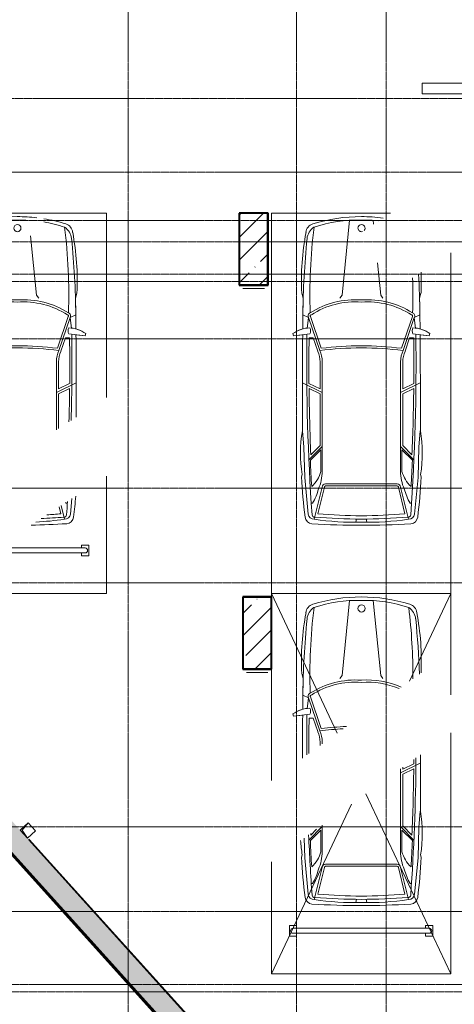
# Model space of a CAD drawing. Header units: millimetres. Extents: x -290 to 116110, y -2975 to 80225.
# Tile 46 of 247: x 39277 to 45340, y 29387 to 43108. Entities that reach past the tile are written whole.
import ezdxf

# ---------------------------------------------------------------- set-up
doc = ezdxf.new("R2010")
doc.units = ezdxf.units.MM
for name, pattern in [('ADSK_Линия сетки', [25, 20, -2.5, 0, -2.5]), ('ADSK_Линия сетки_2_', [25, 20, -2.5, 0, -2.5]), ('ADSK_Невидимые', [5, 3, -2])]:
    doc.linetypes.add(name, pattern=pattern)
for name, color, linetype, lineweight in [('Несущие колонны', 7, 'Continuous', 18), ('Оборудование', 7, 'Continuous', 18), ('Опуск', 7, 'Continuous', 18), ('Оси', 7, 'Continuous', 9), ('Парковка', 7, 'Continuous', 18), ('Стены разрез', 7, 'Continuous', 40), ('Стены штриховка', 7, 'Continuous', 40), ('Элементы узлов', 7, 'Continuous', 18)]:
    doc.layers.add(name, color=color, linetype=linetype, lineweight=lineweight)

# ---------------------------------------------------------------- blocks, each defined once
blk = doc.blocks.new('A_MEQ_OpeningShaft-Rectangular - ВК-V11-B2_-11_400__На лист секция 4_-11_400')
at = {"layer": 'Элементы узлов', "linetype": 'ADSK_Невидимые', "true_color": 0xe2e2e2}
blk.add_hatch(color=254, dxfattribs=at).paths.add_polyline_path([(0, -150), (21, -21), (150, 0), (0, 0)])
at = {"layer": 'Элементы узлов', "color": 253, "true_color": 0xaaaaaa}
for p, q in [((150, 0), (21, -21)), ((150, -150), (150, 0)), ((150, 0), (0, 0)), ((0, 0), (0, -150)), ((21, -21), (0, -150)), ((0, -150), (21, -21)), ((21, -21), (150, 0)), ((150, 0), (150, -150)), ((0, -150), (150, -150)), ((0, -150), (150, -150))]:
    blk.add_line(p, q, dxfattribs=at)
blk = doc.blocks.new('199_Парковочные места 3 класса и МГН - Средний класс-V49-B2_-11_400__На лист секция 4_-11_400')
at = {"layer": 'Парковка', "color": 253, "true_color": 0xaaaaaa}
for p, q in [((0, -5300), (0, 0)), ((0, 0), (1662, 0)), ((2500, -554), (2500, -5300)), ((2500, -5300), (0, -5300))]:
    blk.add_line(p, q, dxfattribs=at)
at = {"layer": 'Элементы узлов', "color": 253, "true_color": 0xaaaaaa}
for p, q in [((984, -1142), (1090, -99)), ((1424, -155), (1418, -99)), ((1524, -1142), (1478, -690)), ((422, -1114), (442, -1185)), ((422, -1114), (442, -1185)), ((953, -1186), (984, -1142)), ((1555, -1186), (1524, -1142)), ((2085, -1114), (2065, -1185)), ((2065, -1185), (2085, -1114)), ((436, -1612), (438, -1418)), ((438, -1418), (436, -1612)), ((515, -1453), (438, -1418)), ((515, -1453), (497, -1605)), ((515, -1453), (673, -1914)), ((543, -1440), (693, -1881)), ((1965, -1440), (1814, -1881)), ((1992, -1453), (1835, -1914)), ((1992, -1453), (2070, -1418)), ((1992, -1453), (2011, -1605)), ((2072, -1612), (2070, -1418)), ((2072, -1612), (2070, -1418)), ((298, -1678), (308, -1707)), ((298, -1678), (308, -1707)), ((308, -1707), (536, -1683)), ((308, -1707), (435, -1693)), ((580, -1736), (525, -1736)), ((580, -1736), (645, -1925)), ((1927, -1736), (1863, -1925)), ((1927, -1736), (1983, -1736)), ((2200, -1707), (1972, -1683)), ((2072, -1693), (2200, -1707)), ((2210, -1678), (2200, -1707)), ((2200, -1707), (2210, -1678)), ((678, -2069), (678, -2449)), ((708, -2069), (708, -3598)), ((1800, -2069), (1800, -3598)), ((1830, -2069), (1830, -2449)), ((708, -2497), (432, -2363)), ((678, -2449), (523, -2374)), ((678, -2516), (524, -2441)), ((1800, -2497), (2076, -2363)), ((1830, -2449), (1984, -2374)), ((1830, -2516), (1984, -2441)), ((678, -2516), (678, -3237)), ((1830, -2516), (1830, -3237)), ((453, -3260), (432, -3033)), ((2054, -3260), (2076, -3033)), ((463, -3682), (453, -3260)), ((708, -3249), (522, -3435)), ((678, -3237), (549, -3366)), ((1800, -3249), (1986, -3435)), ((1830, -3237), (1959, -3366)), ((2045, -3682), (2054, -3260)), ((688, -3297), (542, -3443)), ((688, -3297), (688, -3598)), ((1820, -3297), (1820, -3598)), ((1820, -3297), (1966, -3443)), ((419, -3676), (428, -3642)), ((428, -3642), (419, -3676)), ((512, -4192), (463, -3682)), ((1996, -4192), (2045, -3682)), ((2088, -3676), (2079, -3642)), ((2088, -3676), (2079, -3642)), ((708, -3817), (596, -4265)), ((738, -3820), (646, -4189)), ((1254, -3771), (754, -3771)), ((1254, -3801), (754, -3801)), ((1254, -3771), (1754, -3771)), ((1254, -3801), (1754, -3801)), ((1770, -3820), (1862, -4189)), ((1800, -3817), (1912, -4265)), ((574, -4042), (555, -4042)), ((1933, -4042), (1953, -4042)), ((1188, -4261), (1177, -4307)), ((1320, -4261), (1331, -4307))]:
    blk.add_line(p, q, dxfattribs=at)
for centre, radius, start, end in [((1254, -2377), 2329, 90.0001, 106.8716), ((1254, -2377), 2329, 90.0001, 106.8716), ((1178, -1869), 1772, 87.5536, 109.2869), ((1254, -2377), 2329, 82.5395, 89.9999), ((1254, -2377), 2329, 82.5395, 89.9999), ((1329, -1869), 1772, 84.5397, 92.4464), ((3991, -937), 3573, 169.195, 182.843), ((3991, -937), 3573, 169.195, 182.843), ((617, -279), 137, 106.8716, 175.0665), ((617, -279), 137, 106.8716, 175.0665), ((710, -376), 215, 123.1556, 174.2587), ((8358, -1141), 7822, 173.0609, 181.8195), ((1256, -208), 49.6, 319.3531, 180), ((1256, -208), 49.6, 180, 287.0562), ((12318, -1543), 11881, 174.2587, 179.4003), ((-1483, -937), 3573, 357.157, 1.8563), ((-1483, -937), 3573, 357.157, 1.8563), ((-5850, -1141), 7822, 358.1805, 1.7745), ((-9810, -1543), 11881, 0.5997, 3.3632), ((12318, -1543), 11881, 178.2769, 179.4003), ((1172, -2380), 1175, 86.0181, 122.5623), ((1172, -2380), 1145, 85.9136, 122.5623), ((1335, -2380), 1175, 57.4377, 93.9819), ((1335, -2380), 1145, 57.2304, 94.0864), ((-9810, -1543), 11881, 0.5997, 1.7231), ((555, -1432), 44.9, 110.1373, 207.9235), ((555, -1432), 14.9, 110.1373, 214.6567), ((1953, -1432), 14.9, 325.3433, 79.1758), ((1953, -1432), 44.9, 332.0765, 69.8627), ((546, -2020), 422, 91.3449, 125.9666), ((546, -2020), 422, 105.0802, 125.9666), ((444, -1640), 101, 335.1844, 24.8156), ((2064, -1640), 101, 155.1844, 204.8156), ((1962, -2020), 422, 54.0334, 88.6551), ((1962, -2020), 422, 54.0334, 74.9198), ((122295, -2694), 121864, 179.52958, 180.15962), ((122295, -2694), 121864, 179.52958, 180.15962), ((30000, -2118), 29508, 179.1634, 184.0543), ((30000, -2118), 29478, 179.2582, 180.4979), ((-27492, -2118), 29508, 355.9457, 0.8366), ((-27492, -2118), 29478, 359.5021, 0.7418), ((-119787, -2694), 121864, 359.84038, 0.47042), ((-119787, -2694), 121864, 359.84038, 0.47042), ((1254, -6445), 4567, 82.6909, 97.3089), ((308, -2078), 400, 1.2667, 24.1731), ((1254, -6445), 4597, 82.9964, 97.0033), ((2200, -2078), 400, 155.8269, 178.7333), ((308, -2078), 370, 1.3171, 24.386), ((2200, -2078), 370, 155.614, 178.6829), ((30000, -2118), 29478, 180.6284, 182.4261), ((-27492, -2118), 29478, 357.5739, 359.3716), ((2198, -3346), 1794, 169.9492, 189.4665), ((2198, -3346), 1794, 169.9492, 189.4665), ((310, -3346), 1794, 350.5335, 10.0508), ((310, -3346), 1794, 350.5335, 10.0508), ((30000, -2118), 29488, 182.5757, 183.2896), ((-27492, -2118), 29488, 356.7104, 357.4243), ((9206, -3182), 8801, 183.2167, 186.8835), ((9206, -3182), 8801, 183.2167, 186.8835), ((270, -3492), 431, 312.4417, 345.7397), ((104, -3598), 603, 335.9999, 0.0001), ((2403, -3598), 603, 179.9999, 204.0001), ((2238, -3492), 431, 194.2603, 227.5583), ((-6698, -3182), 8801, 353.1165, 356.7833), ((-6698, -3182), 8801, 353.1165, 356.7833), ((754, -3817), 46.1, 90, 180), ((754, -3817), 16.1, 90, 189.7873), ((1754, -3817), 46.1, 0, 90), ((1754, -3817), 16.1, 350.2127, 90), ((-103, -3648), 783, 329.8554, 345.5814), ((2611, -3648), 783, 194.4186, 210.1446), ((571, -4224), 103, 186.8835, 266.3593), ((571, -4224), 103, 186.8835, 266.3593), ((593, -4184), 81.1, 185.6929, 272.4229), ((600, -4202), 33.8, 184.0543, 277.095), ((1254, 3792), 8054, 265.3719, 274.6281), ((1254, 2689), 6905, 264.9489, 275.0511), ((1908, -4202), 33.8, 262.905, 355.9457), ((1915, -4184), 81.1, 267.5771, 354.3071), ((1937, -4224), 103, 273.6407, 353.1165), ((1937, -4224), 103, 273.6407, 353.1165), ((1250, 6442), 10791, 266.3593, 270.0213), ((1250, 6442), 10791, 266.3593, 270.0213), ((1185, -180), 4128, 261.7908, 270.9499), ((1322, -180), 4128, 269.0501, 278.2092), ((1258, 6442), 10791, 269.9787, 273.6407), ((1258, 6442), 10791, 269.9787, 273.6407)]:
    blk.add_arc(centre, radius, start, end, dxfattribs=at)
blk = doc.blocks.new('199_Парковочные места 3 класса и МГН - Средний класс-V50-B2_-11_400__На лист секция 4_-11_400')
at = {"layer": 'Парковка', "color": 253, "true_color": 0xaaaaaa}
for p, q in [((0, -4186), (0, 0)), ((0, 0), (2500, 0)), ((2500, 0), (2500, -2567)), ((2500, -3663), (2500, -5300)), ((953, -4665), (2200, -4665)), ((2150, -4625), (2150, -4665)), ((2150, -4625), (2250, -4625)), ((2250, -4625), (2250, -4775)), ((845, -4735), (2200, -4735)), ((2150, -4735), (2150, -4775)), ((2150, -4775), (2250, -4775)), ((0, -5300), (0, -5075)), ((2500, -5300), (0, -5300))]:
    blk.add_line(p, q, dxfattribs=at)
blk.add_arc((2200, -4700), 35, 270, 90, dxfattribs=at)
at = {"layer": 'Элементы узлов', "color": 253, "true_color": 0xaaaaaa}
for p, q in [((984, -1142), (1090, -99)), ((1524, -1142), (1440, -315)), ((422, -1114), (442, -1185)), ((422, -1114), (442, -1185)), ((953, -1186), (984, -1142)), ((1555, -1186), (1524, -1142)), ((2085, -1114), (2065, -1185)), ((2065, -1185), (2085, -1114)), ((436, -1612), (438, -1418)), ((438, -1418), (436, -1612)), ((515, -1453), (438, -1418)), ((515, -1453), (497, -1605)), ((515, -1453), (673, -1914)), ((543, -1440), (693, -1881)), ((1965, -1440), (1814, -1881)), ((1992, -1453), (1835, -1914)), ((1992, -1453), (2070, -1418)), ((1992, -1453), (2011, -1605)), ((2072, -1612), (2070, -1418)), ((2072, -1612), (2070, -1418)), ((298, -1678), (308, -1707)), ((298, -1678), (308, -1707)), ((308, -1707), (536, -1683)), ((308, -1707), (435, -1693)), ((580, -1736), (525, -1736)), ((580, -1736), (645, -1925)), ((1927, -1736), (1863, -1925)), ((1927, -1736), (1983, -1736)), ((2200, -1707), (1972, -1683)), ((2072, -1693), (2200, -1707)), ((2210, -1678), (2200, -1707)), ((2200, -1707), (2210, -1678)), ((678, -2069), (678, -2449)), ((708, -2069), (708, -3598)), ((1800, -2069), (1800, -3020)), ((1830, -2069), (1830, -2449)), ((708, -2497), (432, -2363)), ((678, -2449), (523, -2374)), ((678, -2516), (524, -2441)), ((1800, -2497), (2076, -2363)), ((1830, -2449), (1984, -2374)), ((1830, -2516), (1984, -2441)), ((678, -2516), (678, -3237)), ((1830, -2516), (1830, -3001)), ((453, -3260), (432, -3033)), ((463, -3682), (453, -3260)), ((708, -3249), (522, -3435)), ((678, -3237), (549, -3366)), ((688, -3297), (542, -3443)), ((688, -3297), (688, -3598)), ((419, -3676), (428, -3642)), ((428, -3642), (419, -3676)), ((481, -3874), (463, -3682)), ((1996, -4192), (2017, -3976)), ((1838, -4092), (1862, -4189)), ((1864, -4075), (1912, -4265)), ((1933, -4042), (1953, -4042))]:
    blk.add_line(p, q, dxfattribs=at)
blk.add_circle((1256, -208), 49.6, dxfattribs=at)
for centre, radius, start, end in [((1254, -2377), 2329, 90.0001, 106.8716), ((1254, -2377), 2329, 90.0001, 106.8716), ((1178, -1869), 1772, 87.5536, 109.2869), ((1254, -2377), 2329, 83.2943, 89.9999), ((1254, -2377), 2329, 83.2943, 89.9999), ((1329, -1869), 1772, 88.6089, 92.4464), ((1254, -2377), 2329, 73.1284, 80.8906), ((1254, -2377), 2329, 73.1284, 80.8906), ((1329, -1869), 1772, 70.7131, 80.4746), ((3991, -937), 3573, 169.195, 182.843), ((3991, -937), 3573, 169.195, 182.843), ((617, -279), 137, 106.8716, 175.0665), ((617, -279), 137, 106.8716, 175.0665), ((710, -376), 215, 123.1556, 174.2587), ((8358, -1141), 7822, 173.0609, 181.8195), ((1797, -376), 215, 5.7413, 56.8444), ((-5850, -1141), 7822, 358.1805, 6.9391), ((1890, -279), 137, 4.9335, 73.1284), ((1890, -279), 137, 4.9335, 73.1284), ((-1483, -937), 3573, 357.157, 10.805), ((-1483, -937), 3573, 357.157, 10.805), ((12318, -1543), 11881, 174.2587, 179.4003), ((-9810, -1543), 11881, 0.5997, 5.7413), ((12318, -1543), 11881, 178.2769, 179.4003), ((1172, -2380), 1175, 86.0181, 122.5623), ((1172, -2380), 1145, 85.9136, 122.5623), ((1335, -2380), 1175, 57.4377, 93.9819), ((1335, -2380), 1145, 57.2304, 94.0864), ((-9810, -1543), 11881, 0.5997, 1.7231), ((555, -1432), 44.9, 110.1373, 207.9235), ((555, -1432), 14.9, 110.1373, 214.6567), ((1953, -1432), 14.9, 325.3433, 79.1758), ((1953, -1432), 44.9, 332.0765, 69.8627), ((546, -2020), 422, 91.3449, 125.9666), ((546, -2020), 422, 105.0802, 125.9666), ((444, -1640), 101, 335.1844, 24.8156), ((2064, -1640), 101, 155.1844, 204.8156), ((1962, -2020), 422, 54.0334, 88.6551), ((1962, -2020), 422, 54.0334, 74.9198), ((122295, -2694), 121864, 179.52958, 180.15962), ((122295, -2694), 121864, 179.52958, 180.15962), ((30000, -2118), 29508, 179.1634, 183.3341), ((30000, -2118), 29478, 179.2582, 180.4979), ((-27492, -2118), 29478, 359.5021, 0.7418), ((-27492, -2118), 29508, 358.5054, 0.8366), ((-119787, -2694), 121864, 359.93068, 0.47042), ((-119787, -2694), 121864, 359.93068, 0.47042), ((1254, -6445), 4567, 82.6909, 97.3089), ((308, -2078), 400, 1.2667, 24.1731), ((1254, -6445), 4597, 82.9964, 97.0033), ((2200, -2078), 400, 155.8269, 178.7333), ((308, -2078), 370, 1.3171, 24.386), ((2200, -2078), 370, 155.614, 178.6829), ((30000, -2118), 29478, 180.6284, 182.4261), ((-27492, -2118), 29478, 358.4661, 359.3716), ((2198, -3346), 1794, 169.9492, 189.4665), ((2198, -3346), 1794, 169.9492, 189.4665), ((30000, -2118), 29488, 182.5757, 183.2896), ((9206, -3182), 8801, 183.2167, 184.7072), ((9206, -3182), 8801, 183.2167, 184.7072), ((270, -3492), 431, 312.4417, 345.7397), ((104, -3598), 603, 346.4181, 0.0001), ((-6698, -3182), 8801, 353.1165, 355.045), ((-6698, -3182), 8801, 353.1165, 355.045), ((2611, -3648), 783, 209.4155, 210.1446), ((-27492, -2118), 29508, 355.9457, 356.309), ((1254, 3792), 8054, 272.369, 274.6281), ((1254, 2689), 6905, 273.4411, 275.0511), ((1908, -4202), 33.8, 262.905, 355.9457), ((1915, -4184), 81.1, 267.5771, 354.3071), ((1937, -4224), 103, 273.6407, 353.1165), ((1937, -4224), 103, 273.6407, 353.1165), ((1258, 6442), 10791, 270.9969, 273.6407), ((1258, 6442), 10791, 270.9969, 273.6407), ((1322, -180), 4128, 272.6519, 278.2092)]:
    blk.add_arc(centre, radius, start, end, dxfattribs=at)
blk = doc.blocks.new('199_Парковочные места 3 класса и МГН - Средний класс-5604847-B2_-11_400__На лист секция 4_-11_400')
at = {"layer": 'Парковка', "color": 253, "true_color": 0xaaaaaa}
for p, q in [((0, 0), (918, -1945)), ((0, -50), (0, 0)), ((0, 0), (2500, 0)), ((1923, -1222), (2500, 0)), ((2500, 0), (2500, -1414)), ((0, -2605), (0, -1050)), ((2500, -1941), (2500, -5300)), ((1317, -2791), (2500, -5300)), ((0, -5300), (1115, -2936)), ((0, -5300), (0, -3737)), ((250, -4625), (250, -4775)), ((250, -4625), (350, -4625)), ((300, -4665), (2200, -4665)), ((350, -4625), (350, -4665)), ((2150, -4625), (2150, -4665)), ((2150, -4625), (2250, -4625)), ((2250, -4625), (2250, -4775)), ((250, -4775), (350, -4775)), ((300, -4735), (2200, -4735)), ((350, -4735), (350, -4775)), ((2150, -4735), (2150, -4775)), ((2150, -4775), (2250, -4775)), ((2500, -5300), (0, -5300))]:
    blk.add_line(p, q, dxfattribs=at)
for centre, start, end in [((300, -4700), 90, 270), ((2200, -4700), 270, 90)]:
    blk.add_arc(centre, 35, start, end, dxfattribs=at)
at = {"layer": 'Элементы узлов', "color": 253, "true_color": 0xaaaaaa}
for p, q in [((984, -1142), (1090, -99)), ((1524, -1142), (1418, -99)), ((422, -1114), (442, -1185)), ((422, -1114), (442, -1185)), ((953, -1186), (984, -1142)), ((1555, -1186), (1524, -1142)), ((436, -1612), (438, -1418)), ((438, -1418), (436, -1612)), ((515, -1453), (438, -1418)), ((515, -1453), (497, -1605)), ((515, -1453), (673, -1914)), ((543, -1440), (693, -1881)), ((298, -1678), (308, -1707)), ((298, -1678), (308, -1707)), ((308, -1707), (536, -1683)), ((308, -1707), (435, -1693)), ((580, -1736), (525, -1736)), ((580, -1736), (645, -1925)), ((678, -2069), (678, -2117)), ((708, -2069), (708, -2096)), ((1800, -2497), (2076, -2363)), ((1800, -2444), (1800, -3598)), ((1830, -2449), (1984, -2374)), ((1830, -2422), (1830, -2449)), ((1830, -2516), (1984, -2441)), ((1830, -2516), (1830, -3237)), ((2054, -3260), (2076, -3033)), ((708, -3249), (522, -3435)), ((629, -3285), (549, -3366)), ((708, -3229), (708, -3598)), ((1800, -3249), (1986, -3435)), ((1830, -3237), (1959, -3366)), ((2045, -3682), (2054, -3260)), ((463, -3682), (457, -3409)), ((688, -3297), (542, -3443)), ((548, -3344), (549, -3366)), ((688, -3297), (688, -3598)), ((1820, -3297), (1820, -3598)), ((1820, -3297), (1966, -3443)), ((419, -3676), (428, -3642)), ((428, -3642), (419, -3676)), ((512, -4192), (463, -3682)), ((1996, -4192), (2045, -3682)), ((2088, -3676), (2079, -3642)), ((2088, -3676), (2079, -3642)), ((708, -3817), (596, -4265)), ((738, -3820), (646, -4189)), ((1254, -3771), (754, -3771)), ((1254, -3801), (754, -3801)), ((1254, -3771), (1754, -3771)), ((1254, -3801), (1754, -3801)), ((1770, -3820), (1862, -4189)), ((1800, -3817), (1912, -4265)), ((574, -4042), (555, -4042)), ((1933, -4042), (1953, -4042)), ((1188, -4261), (1177, -4307)), ((1320, -4261), (1331, -4307))]:
    blk.add_line(p, q, dxfattribs=at)
blk.add_circle((1256, -208), 49.6, dxfattribs=at)
for centre, radius, start, end in [((1254, -2377), 2329, 90.0001, 106.8716), ((1254, -2377), 2329, 90.0001, 106.8716), ((1178, -1869), 1772, 87.5536, 109.2869), ((1254, -2377), 2329, 73.1284, 89.9999), ((1254, -2377), 2329, 73.1284, 89.9999), ((1329, -1869), 1772, 70.7131, 92.4464), ((3991, -937), 3573, 169.195, 182.843), ((3991, -937), 3573, 169.195, 182.843), ((617, -279), 137, 106.8716, 175.0665), ((617, -279), 137, 106.8716, 175.0665), ((710, -376), 215, 123.1556, 174.2587), ((8358, -1141), 7822, 173.0609, 181.8195), ((1797, -376), 215, 5.7413, 56.8444), ((-5850, -1141), 7822, 359.6534, 6.9391), ((1890, -279), 137, 4.9335, 73.1284), ((1890, -279), 137, 4.9335, 73.1284), ((-1483, -937), 3573, 357.2954, 10.805), ((-1483, -937), 3573, 357.2954, 10.805), ((12318, -1543), 11881, 174.2587, 179.4003), ((-9810, -1543), 11881, 2.0277, 5.7413), ((12318, -1543), 11881, 178.2769, 179.4003), ((1172, -2380), 1175, 86.0181, 122.5623), ((1172, -2380), 1145, 85.9136, 122.5623), ((1335, -2380), 1175, 66.2776, 93.9819), ((1335, -2380), 1145, 67.1659, 94.0864), ((555, -1432), 44.9, 110.1373, 207.9235), ((555, -1432), 14.9, 110.1373, 214.6567), ((546, -2020), 422, 91.3449, 125.9666), ((546, -2020), 422, 105.0802, 125.9666), ((444, -1640), 101, 335.1844, 24.8156), ((122295, -2694), 121864, 179.52958, 179.81204), ((122295, -2694), 121864, 179.52958, 179.81204), ((30000, -2118), 29508, 179.1634, 180.2567), ((30000, -2118), 29478, 179.2582, 180.2155), ((1254, -6445), 4567, 93.1749, 97.3089), ((308, -2078), 400, 1.2667, 24.1731), ((1254, -6445), 4597, 92.6042, 97.0033), ((308, -2078), 370, 1.3171, 24.386), ((-27492, -2118), 29508, 355.9457, 359.6665), ((-27492, -2118), 29478, 359.5021, 359.6241), ((-119787, -2694), 121864, 359.84038, 0.21063), ((-119787, -2694), 121864, 359.84038, 0.21063), ((-27492, -2118), 29478, 357.5739, 359.3716), ((310, -3346), 1794, 350.5335, 10.0508), ((310, -3346), 1794, 350.5335, 10.0508), ((30000, -2118), 29508, 182.4199, 184.0543), ((2198, -3346), 1794, 183.1244, 189.4665), ((2198, -3346), 1794, 183.133, 189.4665), ((30000, -2118), 29488, 182.5757, 183.2896), ((-27492, -2118), 29488, 356.7104, 357.4243), ((9206, -3182), 8801, 183.2167, 186.8835), ((9206, -3182), 8801, 183.2167, 186.8835), ((270, -3492), 431, 312.4417, 345.7397), ((104, -3598), 603, 335.9999, 0.0001), ((2403, -3598), 603, 179.9999, 204.0001), ((2238, -3492), 431, 194.2603, 227.5583), ((-6698, -3182), 8801, 353.1165, 356.7833), ((-6698, -3182), 8801, 353.1165, 356.7833), ((754, -3817), 46.1, 90, 180), ((754, -3817), 16.1, 90, 189.7873), ((1754, -3817), 46.1, 0, 90), ((1754, -3817), 16.1, 350.2127, 90), ((-103, -3648), 783, 329.8554, 345.5814), ((2611, -3648), 783, 194.4186, 210.1446), ((571, -4224), 103, 186.8835, 266.3593), ((571, -4224), 103, 186.8835, 266.3593), ((593, -4184), 81.1, 185.6929, 272.4229), ((600, -4202), 33.8, 184.0543, 277.095), ((1254, 3792), 8054, 265.3719, 274.6281), ((1254, 2689), 6905, 264.9489, 275.0511), ((1908, -4202), 33.8, 262.905, 355.9457), ((1915, -4184), 81.1, 267.5771, 354.3071), ((1937, -4224), 103, 273.6407, 353.1165), ((1937, -4224), 103, 273.6407, 353.1165), ((1250, 6442), 10791, 266.3593, 270.0213), ((1250, 6442), 10791, 266.3593, 270.0213), ((1185, -180), 4128, 261.7908, 270.9499), ((1322, -180), 4128, 269.0501, 278.2092), ((1258, 6442), 10791, 269.9787, 273.6407), ((1258, 6442), 10791, 269.9787, 273.6407)]:
    blk.add_arc(centre, radius, start, end, dxfattribs=at)
blk = doc.blocks.new('199_Паркинг_Дорожная разметка - Стрелка_Поворот-5482904-B2_-11_400__На лист секция 4_-11_400')
at = {"layer": 'Парковка', "color": 253, "true_color": 0xaaaaaa}
for p, q in [((-535, 2500), (-385, 2500)), ((-535, -1200), (-535, 2500)), ((-385, 2500), (-385, -430)), ((-385, -430), (215, -1030)), ((215, -480), (495, -1490)), ((215, -1030), (215, -480)), ((215, -1950), (-535, -1200)), ((495, -1490), (215, -2500)), ((215, -2500), (215, -1950))]:
    blk.add_line(p, q, dxfattribs=at)
blk = doc.blocks.new('135_SLK_GD_AR_rvt-1-B2_-11_400__На лист секция 4_-11_400')
at = {"layer": 'Стены разрез', "color": 253, "true_color": 0xaaaaaa}
for p, q in [((-13093260, -9258548), (-13093262, -9258548)), ((-13093262, -9258548), (-13093262, -9259552)), ((-13092858, -9258548), (-13093260, -9258548)), ((-13092858, -9258550), (-13092858, -9258548)), ((-13092858, -9259552), (-13092858, -9258550)), ((-13093262, -9259552), (-13093260, -9259552)), ((-13093260, -9259552), (-13092860, -9259552)), ((-13092860, -9259552), (-13092858, -9259552)), ((-13093210, -9263898), (-13093212, -9263898)), ((-13093212, -9263898), (-13093212, -9264902)), ((-13092808, -9263898), (-13093210, -9263898)), ((-13092808, -9263900), (-13092808, -9263898)), ((-13092808, -9264902), (-13092808, -9263900)), ((-13093212, -9264902), (-13093210, -9264902)), ((-13093210, -9264902), (-13092810, -9264902)), ((-13092810, -9264902), (-13092808, -9264902)), ((-13096196, -9267279), (-13093418, -9270354)), ((-13093417, -9270352), (-13096195, -9267278))]:
    blk.add_line(p, q, dxfattribs=at)
at = {"layer": 'Оборудование', "color": 253, "lineweight": 18, "true_color": 0xaaaaaa, "rotation": 42.09999999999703}
blk.add_blockref('A_MEQ_OpeningShaft-Rectangular - ВК-V11-B2_-11_400__На лист секция 4_-11_400', (-13096316, -9267146), dxfattribs=at)
at = {"layer": 'Парковка', "color": 253, "lineweight": 18, "true_color": 0xaaaaaa, "rotation": 89.99999999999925}
blk.add_blockref('199_Паркинг_Дорожная разметка - Стрелка_Поворот-5482904-B2_-11_400__На лист секция 4_-11_400', (-13088210, -9256351), dxfattribs=at)
at = {"layer": 'Парковка', "color": 253, "lineweight": 18, "true_color": 0xaaaaaa}
for name, p in [('199_Парковочные места 3 класса и МГН - Средний класс-V50-B2_-11_400__На лист секция 4_-11_400', (-13097610, -9258550)), ('199_Парковочные места 3 класса и МГН - Средний класс-V49-B2_-11_400__На лист секция 4_-11_400', (-13092810, -9258550)), ('199_Парковочные места 3 класса и МГН - Средний класс-5604847-B2_-11_400__На лист секция 4_-11_400', (-13092810, -9263850))]:
    blk.add_blockref(name, p, dxfattribs=at)
blk = doc.blocks.new('Бетон-Прямоугольная-Колонна - CLM_Подземные этажи_В40-400х1000-V78-B2_-11_400__На лист секция 4_-11_400')
at = {"layer": 'Несущие колонны', "lineweight": 9, "true_color": 0xaaaaaa}
h = blk.add_hatch(dxfattribs=at)
h.set_pattern_fill('FP_15', color=253, style=0, pattern_type=2)
h.set_pattern_definition([(45, (13093059.66, 9259050.3), (-314.308964, 314.308964), []), (45, (13093373.97, 9259050.3), (-314.308964, 314.308964), [555.625, -111.125, 3.353, -107.772])])
h.paths.add_polyline_path([(200, -500), (200, 500), (-200, 500), (-200, -500)])
at = {"layer": 'Несущие колонны', "color": 253, "lineweight": 40, "true_color": 0xaaaaaa}
for p, q in [((200, 500), (-200, 500)), ((-200, 500), (-200, -500)), ((200, -500), (200, 500)), ((-200, -500), (200, -500))]:
    blk.add_line(p, q, dxfattribs=at)
blk = doc.blocks.new('Бетон-Прямоугольная-Колонна - CLM_Подземные этажи_В40-400х1000-V83-B2_-11_400__На лист секция 4_-11_400')
at = {"layer": 'Несущие колонны', "lineweight": 9, "true_color": 0xaaaaaa}
h = blk.add_hatch(dxfattribs=at)
h.set_pattern_fill('FP_22', color=253, style=0, pattern_type=2)
h.set_pattern_definition([(45, (13093009.66, 9264400.3), (-314.308964, 314.308964), []), (45, (13093323.97, 9264400.3), (-314.308964, 314.308964), [555.625, -111.125, 3.353, -107.772])])
h.paths.add_polyline_path([(200, -500), (200, 500), (-200, 500), (-200, -500), (163, -500)])
at = {"layer": 'Несущие колонны', "color": 253, "lineweight": 40, "true_color": 0xaaaaaa}
for p, q in [((200, 500), (-200, 500)), ((-200, 500), (-200, -500)), ((200, -500), (200, 500)), ((-200, -500), (200, -500))]:
    blk.add_line(p, q, dxfattribs=at)
blk = doc.blocks.new('135_SLK_GD_KR_rvt-1-B2_-11_400__На лист секция 4_-11_400')
at = {"layer": 'Стены разрез', "lineweight": 9, "true_color": 0xaaaaaa}
h = blk.add_hatch(dxfattribs=at)
h.set_pattern_fill('FP_12', color=253, style=0, pattern_type=2)
h.set_pattern_definition([(45, (0, 0), (-314.308964, 314.308964), []), (45, (314.3, 0), (-314.308964, 314.308964), [555.625, -111.125, 3.353, -107.772])])
h.paths.add_polyline_path([(-13071438, -9294680), (-13111493, -9250350), (-13111897, -9250350), (-13071842, -9294680), (-13071710, -9294680)])
at = {"layer": 'Оси', "color": 254, "linetype": 'ADSK_Линия сетки_2_', "true_color": 0xe5e5e5}
for p, q in [((-13132713, -9258950), (-13037493, -9258950)), ((-13132713, -9259400), (-13037493, -9259400)), ((-13132713, -9269300), (-13037493, -9269300))]:
    blk.add_line(p, q, dxfattribs=at)
at = {"layer": 'Стены разрез', "color": 253, "true_color": 0xaaaaaa}
for p, q in [((-13111912, -9250364), (-13071869, -9294680)), ((-13088340, -9275974), (-13096196, -9267279))]:
    blk.add_line(p, q, dxfattribs=at)
at = {"layer": 'Стены штриховка', "color": 253, "true_color": 0xaaaaaa}
for p, q in [((-13111905, -9250357), (-13071856, -9294680)), ((-13111902, -9250354), (-13071850, -9294680)), ((-13111899, -9250352), (-13071845, -9294680)), ((-13111897, -9250350), (-13071842, -9294680)), ((-13071842, -9294680), (-13111897, -9250350))]:
    blk.add_line(p, q, dxfattribs=at)
at = {"layer": 'Несущие колонны', "color": 7, "lineweight": 18, "true_color": 0xffffff}
for name, p in [('Бетон-Прямоугольная-Колонна - CLM_Подземные этажи_В40-400х1000-V78-B2_-11_400__На лист секция 4_-11_400', (-13093060, -9259050)), ('Бетон-Прямоугольная-Колонна - CLM_Подземные этажи_В40-400х1000-V83-B2_-11_400__На лист секция 4_-11_400', (-13093010, -9264400))]:
    blk.add_blockref(name, p, dxfattribs=at)
blk = doc.blocks.new('A$Cc005853f')
at = {"layer": 'Опуск', "color": 5, "true_color": 0x0000ff}
for p, q in [((40303.1, 38439.4), (40603.1, 38439.4)), ((40353.1, 33089.4), (40653.1, 33089.4))]:
    blk.add_line(p, q, dxfattribs=at)
at = {"layer": 'Оси', "color": 253, "linetype": 'ADSK_Линия сетки', "true_color": 0xaaaaaa}
for p, q in [((38703.1, 2607.6), (38703.1, 76891.3)), ((41053.1, 2607.6), (41053.1, 76891.4)), ((42303.1, 2607.6), (42303.1, 76891.5)), ((85729.4, 41089.4), (2671.9, 41089.4)), ((62816.7, 40059.4), (2671.9, 40059.4)), ((96019.7, 39389.4), (2671.9, 39389.4)), ((96019.7, 38539.4), (2671.9, 38539.4)), ((96019.7, 37739.4), (2671.9, 37739.4)), ((62816.7, 35659.4), (2672.5, 35659.4)), ((96019.7, 34339.4), (2672.1, 34339.4)), ((96019.7, 30939.4), (2672.4, 30939.4)), ((62816.7, 29759.4), (2672.5, 29759.4)), ((96019.7, 28639.4), (2672.5, 28639.4))]:
    blk.add_line(p, q, dxfattribs=at)
at = {"lineweight": 5}
for name in ['135_SLK_GD_KR_rvt-1-B2_-11_400__На лист секция 4_-11_400', '135_SLK_GD_AR_rvt-1-B2_-11_400__На лист секция 4_-11_400']:
    blk.add_blockref(name, (13133512.8, 9298039.8), dxfattribs=at)

msp = doc.modelspace()

# ---------------------------------------------------------------- block references
msp.add_blockref('A$Cc005853f', (2087, 922))

doc.saveas('drawing.dxf')
